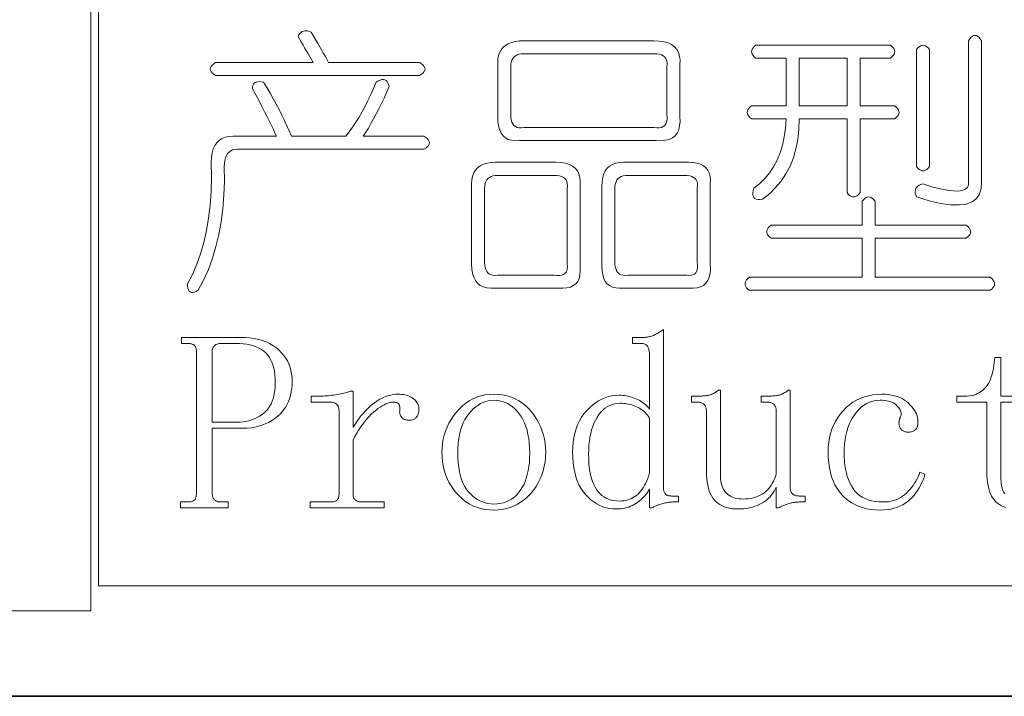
# Model space of a CAD drawing. Extents: x 1 to 297, y 1 to 210.
# Tile 98 of 171: x 196 to 209, y 1 to 10. Entities that reach past the tile are written whole.
import ezdxf

# ---------------------------------------------------------------- set-up
doc = ezdxf.new("R2010")
doc.units = 0

msp = doc.modelspace()

# ---------------------------------------------------------------- linework, layer by layer
at = {"color": 7, "lineweight": 13}
for p, q in [((196.771, 28.902), (196.771, 2.481)), ((196.872, 28.882), (196.872, 2.808)), ((196.872, 2.808), (295.987, 2.808)), ((1.319, 2.481), (196.771, 2.481))]:
    msp.add_line(p, q, dxfattribs=at)
at = {"color": 7, "lineweight": 35}
msp.add_line((0.623, 1.354), (296.685, 1.354), dxfattribs=at)
at = {"color": 7, "lineweight": 13}
for points in [[(198.415, 9.701), (199.7, 9.701), (199.683, 9.73), (199.665, 9.761), (199.646, 9.792), (199.627, 9.825), (199.607, 9.858), (199.587, 9.893), (199.566, 9.929), (199.545, 9.966), (199.523, 10.005), (199.5, 10.044), (199.512, 10.065), (199.525, 10.083), (199.54, 10.097), (199.555, 10.108), (199.572, 10.115), (199.589, 10.119), (199.608, 10.12), (199.628, 10.117), (199.649, 10.111), (199.672, 10.101), (199.705, 10.046), (199.736, 9.994), (199.764, 9.945), (199.791, 9.9), (199.815, 9.858), (199.836, 9.82), (199.856, 9.785), (199.873, 9.754), (199.888, 9.726), (199.9, 9.701), (201.1, 9.701), (201.126, 9.684), (201.146, 9.667), (201.16, 9.65), (201.169, 9.633), (201.172, 9.615), (201.169, 9.598), (201.16, 9.581), (201.146, 9.564), (201.126, 9.547), (201.1, 9.53), (198.415, 9.53), (198.389, 9.547), (198.369, 9.564), (198.355, 9.581), (198.346, 9.598), (198.343, 9.615), (198.346, 9.633), (198.355, 9.65), (198.369, 9.667), (198.389, 9.684)], [(202.415, 9.987), (204.186, 9.987), (204.256, 9.984), (204.319, 9.974), (204.373, 9.959), (204.419, 9.937), (204.457, 9.908), (204.488, 9.874), (204.51, 9.833), (204.524, 9.786), (204.531, 9.732), (204.529, 9.673), (204.529, 8.987), (204.531, 8.922), (204.525, 8.865), (204.513, 8.815), (204.492, 8.772), (204.465, 8.737), (204.429, 8.709), (204.387, 8.689), (204.337, 8.676), (204.279, 8.671), (204.215, 8.673), (202.415, 8.673), (202.36, 8.671), (202.312, 8.676), (202.269, 8.689), (202.232, 8.709), (202.2, 8.737), (202.175, 8.772), (202.155, 8.815), (202.14, 8.865), (202.132, 8.922), (202.129, 8.987), (202.129, 9.701), (202.132, 9.75), (202.14, 9.795), (202.155, 9.835), (202.175, 9.87), (202.2, 9.901), (202.232, 9.927), (202.269, 9.949), (202.312, 9.966), (202.36, 9.979)], [(208.329, 9.987), (208.346, 10.013), (208.363, 10.033), (208.38, 10.047), (208.397, 10.055), (208.415, 10.058), (208.432, 10.055), (208.449, 10.047), (208.466, 10.033), (208.483, 10.013), (208.5, 9.987), (208.5, 8.13), (208.497, 8.04), (208.475, 7.966), (208.435, 7.908), (208.377, 7.865), (208.3, 7.837), (208.205, 7.825), (208.092, 7.828), (207.961, 7.846), (207.811, 7.88), (207.643, 7.93), (207.634, 7.957), (207.628, 7.982), (207.627, 8.005), (207.629, 8.026), (207.636, 8.044), (207.647, 8.06), (207.661, 8.074), (207.68, 8.085), (207.702, 8.094), (207.729, 8.101), (207.848, 8.065), (207.954, 8.038), (208.047, 8.02), (208.127, 8.01), (208.193, 8.008), (208.247, 8.015), (208.287, 8.031), (208.314, 8.055), (208.328, 8.088), (208.329, 8.13)], [(205.529, 9.93), (207.3, 9.93), (207.321, 9.913), (207.337, 9.895), (207.348, 9.878), (207.355, 9.861), (207.357, 9.844), (207.355, 9.827), (207.348, 9.81), (207.337, 9.793), (207.321, 9.775), (207.3, 9.758), (206.9, 9.758), (206.9, 9.13), (207.357, 9.13), (207.378, 9.113), (207.394, 9.095), (207.405, 9.078), (207.412, 9.061), (207.415, 9.044), (207.412, 9.027), (207.405, 9.01), (207.394, 8.993), (207.378, 8.975), (207.357, 8.958), (206.9, 8.958), (206.9, 7.987), (206.883, 7.966), (206.866, 7.95), (206.849, 7.939), (206.832, 7.932), (206.815, 7.93), (206.797, 7.932), (206.78, 7.939), (206.763, 7.95), (206.746, 7.966), (206.729, 7.987), (206.729, 8.958), (206.1, 8.958), (206.095, 8.819), (206.081, 8.687), (206.057, 8.563), (206.023, 8.446), (205.979, 8.337), (205.925, 8.235), (205.862, 8.14), (205.789, 8.053), (205.707, 7.973), (205.615, 7.901), (205.583, 7.897), (205.555, 7.898), (205.532, 7.902), (205.514, 7.91), (205.5, 7.923), (205.491, 7.939), (205.487, 7.959), (205.487, 7.983), (205.491, 8.012), (205.5, 8.044), (205.577, 8.105), (205.645, 8.172), (205.707, 8.246), (205.761, 8.327), (205.807, 8.415), (205.847, 8.51), (205.878, 8.612), (205.903, 8.721), (205.919, 8.836), (205.929, 8.958), (205.472, 8.958), (205.451, 8.975), (205.435, 8.993), (205.424, 9.01), (205.417, 9.027), (205.415, 9.044), (205.417, 9.061), (205.424, 9.078), (205.435, 9.095), (205.451, 9.113), (205.472, 9.13), (205.929, 9.13), (205.929, 9.758), (205.529, 9.758), (205.508, 9.775), (205.492, 9.793), (205.481, 9.81), (205.474, 9.827), (205.472, 9.844), (205.474, 9.861), (205.481, 9.878), (205.492, 9.895), (205.508, 9.913)], [(207.815, 9.873), (207.815, 8.33), (207.797, 8.309), (207.78, 8.293), (207.763, 8.282), (207.746, 8.275), (207.729, 8.273), (207.712, 8.275), (207.695, 8.282), (207.677, 8.293), (207.66, 8.309), (207.643, 8.33), (207.643, 9.873), (207.66, 9.893), (207.677, 9.909), (207.695, 9.921), (207.712, 9.927), (207.729, 9.93), (207.746, 9.927), (207.763, 9.921), (207.78, 9.909), (207.797, 9.893)], [(204.186, 9.815), (202.472, 9.815), (202.439, 9.814), (202.41, 9.809), (202.384, 9.8), (202.362, 9.788), (202.343, 9.773), (202.328, 9.754), (202.316, 9.731), (202.307, 9.706), (202.302, 9.677), (202.3, 9.644), (202.3, 9.015), (202.302, 8.978), (202.307, 8.945), (202.316, 8.916), (202.328, 8.892), (202.343, 8.873), (202.362, 8.858), (202.384, 8.847), (202.41, 8.842), (202.439, 8.841), (202.472, 8.844), (204.186, 8.844), (204.224, 8.841), (204.257, 8.842), (204.285, 8.847), (204.309, 8.858), (204.329, 8.873), (204.344, 8.892), (204.354, 8.916), (204.36, 8.945), (204.361, 8.978), (204.357, 9.015), (204.357, 9.644), (204.361, 9.677), (204.36, 9.706), (204.354, 9.731), (204.344, 9.754), (204.329, 9.773), (204.309, 9.788), (204.285, 9.8), (204.257, 9.809), (204.224, 9.814)], [(206.729, 9.758), (206.1, 9.758), (206.1, 9.13), (206.729, 9.13)], [(200.529, 9.444), (200.556, 9.459), (200.581, 9.469), (200.604, 9.475), (200.625, 9.476), (200.643, 9.473), (200.659, 9.465), (200.673, 9.452), (200.684, 9.435), (200.693, 9.413), (200.7, 9.387), (200.666, 9.308), (200.632, 9.233), (200.597, 9.16), (200.563, 9.09), (200.529, 9.023), (200.495, 8.958), (200.46, 8.897), (200.426, 8.838), (200.392, 8.783), (200.357, 8.73), (201.157, 8.73), (201.183, 8.713), (201.203, 8.695), (201.217, 8.678), (201.226, 8.661), (201.229, 8.644), (201.226, 8.627), (201.217, 8.61), (201.203, 8.593), (201.183, 8.575), (201.157, 8.558), (198.7, 8.558), (198.668, 8.556), (198.639, 8.549), (198.613, 8.538), (198.591, 8.522), (198.572, 8.501), (198.556, 8.476), (198.544, 8.446), (198.536, 8.412), (198.531, 8.373), (198.529, 8.33), (198.531, 8.139), (198.524, 7.954), (198.51, 7.775), (198.488, 7.603), (198.457, 7.437), (198.419, 7.277), (198.373, 7.124), (198.319, 6.977), (198.256, 6.836), (198.186, 6.701), (198.159, 6.687), (198.135, 6.677), (198.113, 6.673), (198.095, 6.674), (198.079, 6.68), (198.066, 6.691), (198.056, 6.707), (198.049, 6.729), (198.045, 6.755), (198.043, 6.787), (198.108, 6.911), (198.165, 7.043), (198.215, 7.183), (198.258, 7.331), (198.293, 7.487), (198.321, 7.651), (198.341, 7.823), (198.354, 8.003), (198.359, 8.191), (198.357, 8.387), (198.36, 8.452), (198.369, 8.51), (198.383, 8.562), (198.403, 8.606), (198.429, 8.644), (198.46, 8.675), (198.497, 8.699), (198.54, 8.716), (198.589, 8.726), (198.643, 8.73), (199.215, 8.73), (199.196, 8.772), (199.175, 8.819), (199.15, 8.87), (199.123, 8.926), (199.093, 8.987), (199.06, 9.052), (199.025, 9.122), (198.986, 9.196), (198.945, 9.275), (198.9, 9.358), (198.902, 9.38), (198.906, 9.398), (198.913, 9.414), (198.923, 9.427), (198.936, 9.437), (198.952, 9.444), (198.97, 9.448), (198.992, 9.45), (199.016, 9.448), (199.043, 9.444), (199.088, 9.37), (199.131, 9.297), (199.173, 9.224), (199.212, 9.151), (199.25, 9.08), (199.287, 9.009), (199.321, 8.938), (199.354, 8.868), (199.385, 8.799), (199.415, 8.73), (200.129, 8.73), (200.174, 8.788), (200.218, 8.85), (200.261, 8.914), (200.303, 8.981), (200.343, 9.051), (200.383, 9.124), (200.421, 9.2), (200.458, 9.278), (200.494, 9.36)], [(202.1, 8.387), (202.9, 8.387), (202.965, 8.384), (203.023, 8.374), (203.073, 8.359), (203.115, 8.337), (203.15, 8.308), (203.178, 8.274), (203.198, 8.233), (203.211, 8.186), (203.217, 8.132), (203.215, 8.073), (203.215, 7.015), (203.217, 6.956), (203.212, 6.903), (203.201, 6.858), (203.183, 6.819), (203.157, 6.787), (203.125, 6.762), (203.087, 6.743), (203.041, 6.732), (202.988, 6.727), (202.929, 6.73), (202.1, 6.73), (202.041, 6.728), (201.987, 6.733), (201.94, 6.746), (201.899, 6.766), (201.865, 6.794), (201.836, 6.829), (201.814, 6.872), (201.799, 6.922), (201.789, 6.979), (201.786, 7.044), (201.786, 8.101), (201.789, 8.155), (201.799, 8.204), (201.814, 8.247), (201.836, 8.284), (201.865, 8.315), (201.899, 8.341), (201.94, 8.361), (201.987, 8.375), (202.041, 8.384)], [(203.786, 8.387), (204.643, 8.387), (204.703, 8.384), (204.755, 8.375), (204.801, 8.361), (204.84, 8.341), (204.872, 8.315), (204.897, 8.284), (204.915, 8.247), (204.927, 8.204), (204.931, 8.155), (204.929, 8.101), (204.929, 7.044), (204.931, 6.979), (204.927, 6.922), (204.915, 6.872), (204.897, 6.829), (204.872, 6.794), (204.84, 6.766), (204.801, 6.746), (204.755, 6.733), (204.703, 6.728), (204.643, 6.73), (203.786, 6.73), (203.732, 6.727), (203.683, 6.732), (203.64, 6.743), (203.603, 6.762), (203.572, 6.787), (203.546, 6.819), (203.526, 6.858), (203.512, 6.903), (203.503, 6.956), (203.5, 7.015), (203.5, 8.073), (203.503, 8.132), (203.512, 8.186), (203.526, 8.233), (203.546, 8.274), (203.572, 8.308), (203.603, 8.337), (203.64, 8.359), (203.683, 8.374), (203.732, 8.384)], [(202.872, 8.215), (202.129, 8.215), (202.096, 8.214), (202.067, 8.209), (202.041, 8.2), (202.019, 8.188), (202, 8.173), (201.985, 8.154), (201.973, 8.131), (201.964, 8.106), (201.959, 8.077), (201.957, 8.044), (201.957, 7.073), (201.959, 7.035), (201.964, 7.002), (201.973, 6.973), (201.985, 6.949), (202, 6.93), (202.019, 6.915), (202.041, 6.905), (202.067, 6.899), (202.096, 6.898), (202.129, 6.901), (202.872, 6.901), (202.909, 6.897), (202.943, 6.898), (202.971, 6.902), (202.995, 6.91), (203.015, 6.923), (203.029, 6.939), (203.04, 6.959), (203.045, 6.983), (203.047, 7.012), (203.043, 7.044), (203.043, 8.044), (203.047, 8.077), (203.045, 8.106), (203.04, 8.131), (203.029, 8.154), (203.015, 8.173), (202.995, 8.188), (202.971, 8.2), (202.943, 8.209), (202.909, 8.214)], [(204.586, 8.215), (203.843, 8.215), (203.811, 8.214), (203.781, 8.209), (203.756, 8.2), (203.733, 8.188), (203.715, 8.173), (203.699, 8.154), (203.687, 8.131), (203.679, 8.106), (203.673, 8.077), (203.672, 8.044), (203.672, 7.073), (203.673, 7.035), (203.679, 7.002), (203.687, 6.973), (203.699, 6.949), (203.715, 6.93), (203.733, 6.915), (203.756, 6.905), (203.781, 6.899), (203.811, 6.898), (203.843, 6.901), (204.615, 6.901), (204.647, 6.898), (204.675, 6.899), (204.699, 6.905), (204.72, 6.915), (204.736, 6.93), (204.748, 6.949), (204.757, 6.973), (204.761, 7.002), (204.761, 7.035), (204.757, 7.073), (204.757, 8.044), (204.761, 8.077), (204.76, 8.106), (204.754, 8.131), (204.744, 8.154), (204.729, 8.173), (204.709, 8.188), (204.685, 8.2), (204.657, 8.209), (204.624, 8.214)], [(207.1, 7.873), (207.1, 7.558), (208.3, 7.558), (208.321, 7.541), (208.337, 7.524), (208.348, 7.507), (208.355, 7.49), (208.357, 7.473), (208.355, 7.455), (208.348, 7.438), (208.337, 7.421), (208.321, 7.404), (208.3, 7.387), (207.1, 7.387), (207.1, 6.873), (208.615, 6.873), (208.635, 6.855), (208.651, 6.838), (208.663, 6.821), (208.669, 6.804), (208.672, 6.787), (208.669, 6.77), (208.663, 6.753), (208.651, 6.735), (208.635, 6.718), (208.615, 6.701), (205.443, 6.701), (205.423, 6.718), (205.407, 6.735), (205.395, 6.753), (205.388, 6.77), (205.386, 6.787), (205.388, 6.804), (205.395, 6.821), (205.407, 6.838), (205.423, 6.855), (205.443, 6.873), (206.929, 6.873), (206.929, 7.387), (205.729, 7.387), (205.708, 7.404), (205.692, 7.421), (205.681, 7.438), (205.674, 7.455), (205.672, 7.473), (205.674, 7.49), (205.681, 7.507), (205.692, 7.524), (205.708, 7.541), (205.729, 7.558), (206.929, 7.558), (206.929, 7.873), (206.946, 7.893), (206.963, 7.909), (206.98, 7.921), (206.997, 7.927), (207.015, 7.93), (207.032, 7.927), (207.049, 7.921), (207.066, 7.909), (207.083, 7.893)], [(203.694, 3.821), (203.647, 3.823), (203.602, 3.828), (203.558, 3.838), (203.515, 3.851), (203.474, 3.868), (203.434, 3.889), (203.395, 3.914), (203.357, 3.943), (203.321, 3.975), (203.287, 4.011), (203.254, 4.051), (203.225, 4.095), (203.199, 4.141), (203.177, 4.192), (203.158, 4.246), (203.143, 4.304), (203.131, 4.365), (203.122, 4.43), (203.117, 4.498), (203.116, 4.57), (203.117, 4.637), (203.123, 4.701), (203.132, 4.762), (203.145, 4.821), (203.162, 4.877), (203.182, 4.93), (203.206, 4.981), (203.233, 5.028), (203.265, 5.073), (203.3, 5.115), (203.337, 5.154), (203.376, 5.189), (203.416, 5.219), (203.457, 5.246), (203.5, 5.268), (203.544, 5.286), (203.589, 5.301), (203.636, 5.311), (203.684, 5.317), (203.733, 5.319), (203.754, 5.318), (203.776, 5.317), (203.797, 5.315), (203.819, 5.312), (203.84, 5.307), (203.862, 5.302), (203.884, 5.296), (203.906, 5.289), (203.928, 5.282), (203.95, 5.273), (203.972, 5.263), (203.993, 5.253), (204.013, 5.241), (204.032, 5.229), (204.05, 5.215), (204.068, 5.201), (204.084, 5.186), (204.1, 5.17), (204.114, 5.153), (204.128, 5.135), (204.128, 5.845), (204.127, 5.86), (204.127, 5.875), (204.125, 5.888), (204.123, 5.901), (204.121, 5.914), (204.118, 5.925), (204.115, 5.936), (204.111, 5.946), (204.106, 5.955), (204.101, 5.963), (204.096, 5.97), (204.089, 5.977), (204.082, 5.983), (204.074, 5.988), (204.065, 5.992), (204.056, 5.996), (204.045, 5.999), (204.034, 6.001), (204.022, 6.002), (204.009, 6.002), (203.904, 6.002), (203.904, 6.081), (204.049, 6.081), (204.062, 6.081), (204.075, 6.082), (204.088, 6.084), (204.101, 6.085), (204.115, 6.088), (204.128, 6.091), (204.141, 6.094), (204.154, 6.098), (204.167, 6.102), (204.18, 6.107), (204.193, 6.113), (204.207, 6.119), (204.22, 6.126), (204.233, 6.133), (204.246, 6.14), (204.259, 6.148), (204.272, 6.157), (204.285, 6.166), (204.299, 6.176), (204.312, 6.186), (204.312, 4.11), (204.312, 4.097), (204.313, 4.085), (204.314, 4.074), (204.316, 4.063), (204.318, 4.054), (204.321, 4.045), (204.325, 4.037), (204.328, 4.03), (204.333, 4.023), (204.338, 4.018), (204.343, 4.013), (204.35, 4.008), (204.356, 4.004), (204.363, 4.001), (204.371, 3.998), (204.379, 3.996), (204.388, 3.994), (204.397, 3.993), (204.407, 3.992), (204.417, 3.991), (204.509, 3.991), (204.509, 3.913), (204.43, 3.913), (204.419, 3.912), (204.408, 3.912), (204.397, 3.911), (204.385, 3.909), (204.372, 3.908), (204.36, 3.906), (204.347, 3.903), (204.333, 3.9), (204.319, 3.897), (204.305, 3.893), (204.291, 3.889), (204.276, 3.884), (204.261, 3.879), (204.246, 3.874), (204.231, 3.868), (204.216, 3.862), (204.201, 3.856), (204.185, 3.849), (204.17, 3.841), (204.154, 3.834), (204.128, 3.834), (204.128, 4.083), (204.114, 4.06), (204.1, 4.038), (204.084, 4.017), (204.068, 3.996), (204.05, 3.977), (204.032, 3.958), (204.013, 3.94), (203.993, 3.924), (203.972, 3.908), (203.95, 3.893), (203.928, 3.879), (203.904, 3.867), (203.88, 3.856), (203.856, 3.847), (203.83, 3.839), (203.804, 3.832), (203.778, 3.827), (203.75, 3.823), (203.723, 3.821)], [(198.371, 4.885), (198.371, 4.018), (198.371, 4.007), (198.372, 3.998), (198.374, 3.989), (198.376, 3.98), (198.379, 3.972), (198.383, 3.964), (198.387, 3.957), (198.392, 3.95), (198.398, 3.944), (198.404, 3.939), (198.411, 3.934), (198.418, 3.929), (198.425, 3.925), (198.433, 3.922), (198.442, 3.919), (198.45, 3.917), (198.46, 3.915), (198.469, 3.914), (198.479, 3.913), (198.489, 3.913), (198.581, 3.913), (198.581, 3.834), (197.951, 3.834), (197.951, 3.913), (198.043, 3.913), (198.055, 3.913), (198.067, 3.914), (198.078, 3.915), (198.089, 3.917), (198.098, 3.919), (198.107, 3.922), (198.115, 3.925), (198.122, 3.929), (198.129, 3.934), (198.135, 3.939), (198.14, 3.944), (198.144, 3.95), (198.148, 3.957), (198.151, 3.964), (198.154, 3.972), (198.157, 3.98), (198.158, 3.989), (198.16, 3.998), (198.161, 4.007), (198.161, 4.018), (198.161, 5.897), (198.161, 5.907), (198.16, 5.917), (198.158, 5.926), (198.157, 5.935), (198.154, 5.943), (198.151, 5.951), (198.148, 5.958), (198.144, 5.964), (198.14, 5.971), (198.135, 5.976), (198.129, 5.981), (198.122, 5.985), (198.115, 5.989), (198.107, 5.993), (198.098, 5.996), (198.089, 5.998), (198.078, 6), (198.067, 6.001), (198.055, 6.002), (198.043, 6.002), (197.964, 6.002), (197.964, 6.081), (198.739, 6.081), (198.803, 6.08), (198.864, 6.075), (198.923, 6.066), (198.978, 6.055), (199.03, 6.04), (199.079, 6.022), (199.125, 6.001), (199.168, 5.976), (199.208, 5.948), (199.245, 5.917), (199.279, 5.883), (199.309, 5.848), (199.336, 5.811), (199.359, 5.772), (199.378, 5.731), (199.394, 5.689), (199.407, 5.645), (199.415, 5.599), (199.421, 5.552), (199.423, 5.503), (199.421, 5.444), (199.415, 5.388), (199.405, 5.335), (199.392, 5.284), (199.375, 5.237), (199.354, 5.192), (199.329, 5.151), (199.301, 5.112), (199.268, 5.076), (199.232, 5.043), (199.193, 5.013), (199.153, 4.986), (199.111, 4.962), (199.068, 4.942), (199.023, 4.925), (198.977, 4.91), (198.93, 4.899), (198.881, 4.891), (198.83, 4.887), (198.779, 4.885)], [(198.7, 4.964), (198.739, 4.965), (198.777, 4.969), (198.814, 4.975), (198.85, 4.983), (198.885, 4.994), (198.92, 5.007), (198.953, 5.022), (198.986, 5.04), (199.017, 5.06), (199.048, 5.082), (199.077, 5.108), (199.102, 5.136), (199.125, 5.169), (199.145, 5.204), (199.161, 5.243), (199.175, 5.286), (199.185, 5.332), (199.193, 5.381), (199.198, 5.434), (199.199, 5.49), (199.198, 5.541), (199.194, 5.589), (199.188, 5.635), (199.179, 5.678), (199.168, 5.718), (199.154, 5.755), (199.138, 5.79), (199.119, 5.822), (199.098, 5.851), (199.074, 5.877), (199.048, 5.901), (199.018, 5.922), (198.986, 5.941), (198.95, 5.957), (198.912, 5.971), (198.87, 5.982), (198.825, 5.991), (198.778, 5.997), (198.727, 6.001), (198.673, 6.002), (198.489, 6.002), (198.479, 6.002), (198.469, 6.001), (198.46, 6), (198.45, 5.998), (198.442, 5.996), (198.433, 5.993), (198.425, 5.989), (198.418, 5.985), (198.411, 5.981), (198.404, 5.976), (198.398, 5.971), (198.392, 5.964), (198.387, 5.958), (198.383, 5.951), (198.379, 5.943), (198.376, 5.935), (198.374, 5.926), (198.372, 5.917), (198.371, 5.907), (198.371, 5.897), (198.371, 4.964)], [(200.224, 4.898), (200.251, 4.939), (200.278, 4.978), (200.305, 5.016), (200.333, 5.051), (200.361, 5.084), (200.389, 5.115), (200.418, 5.144), (200.447, 5.172), (200.477, 5.197), (200.507, 5.22), (200.537, 5.242), (200.568, 5.261), (200.598, 5.277), (200.629, 5.292), (200.66, 5.304), (200.691, 5.314), (200.722, 5.322), (200.753, 5.328), (200.784, 5.331), (200.816, 5.332), (200.841, 5.331), (200.866, 5.33), (200.889, 5.327), (200.911, 5.323), (200.932, 5.317), (200.952, 5.311), (200.971, 5.303), (200.988, 5.294), (201.004, 5.284), (201.019, 5.273), (201.033, 5.261), (201.045, 5.248), (201.056, 5.236), (201.066, 5.222), (201.074, 5.209), (201.08, 5.195), (201.085, 5.18), (201.089, 5.166), (201.091, 5.15), (201.092, 5.135), (201.091, 5.122), (201.09, 5.11), (201.089, 5.098), (201.086, 5.087), (201.083, 5.076), (201.08, 5.065), (201.076, 5.056), (201.071, 5.047), (201.065, 5.038), (201.059, 5.03), (201.052, 5.022), (201.044, 5.016), (201.036, 5.01), (201.027, 5.005), (201.018, 5), (201.008, 4.997), (200.997, 4.994), (200.985, 4.992), (200.973, 4.991), (200.96, 4.99), (200.947, 4.991), (200.935, 4.992), (200.924, 4.994), (200.913, 4.997), (200.903, 5), (200.893, 5.005), (200.884, 5.01), (200.876, 5.016), (200.869, 5.022), (200.862, 5.03), (200.856, 5.038), (200.85, 5.047), (200.846, 5.056), (200.843, 5.065), (200.84, 5.076), (200.839, 5.087), (200.838, 5.098), (200.839, 5.11), (200.84, 5.122), (200.842, 5.135), (200.842, 5.143), (200.841, 5.15), (200.841, 5.157), (200.84, 5.164), (200.839, 5.171), (200.837, 5.177), (200.836, 5.184), (200.834, 5.19), (200.831, 5.195), (200.829, 5.201), (200.826, 5.206), (200.821, 5.21), (200.816, 5.214), (200.81, 5.217), (200.803, 5.22), (200.794, 5.223), (200.785, 5.225), (200.774, 5.226), (200.763, 5.227), (200.75, 5.227), (200.728, 5.226), (200.706, 5.222), (200.683, 5.215), (200.658, 5.206), (200.633, 5.194), (200.607, 5.18), (200.58, 5.162), (200.552, 5.143), (200.523, 5.12), (200.494, 5.095), (200.464, 5.068), (200.435, 5.039), (200.406, 5.007), (200.378, 4.973), (200.351, 4.938), (200.324, 4.9), (200.298, 4.86), (200.273, 4.818), (200.248, 4.774), (200.224, 4.727), (200.224, 4.018), (200.225, 4.007), (200.226, 3.998), (200.227, 3.989), (200.229, 3.98), (200.232, 3.972), (200.236, 3.964), (200.24, 3.957), (200.245, 3.95), (200.251, 3.944), (200.257, 3.939), (200.264, 3.934), (200.271, 3.929), (200.279, 3.925), (200.287, 3.922), (200.295, 3.919), (200.304, 3.917), (200.313, 3.915), (200.322, 3.914), (200.332, 3.913), (200.343, 3.913), (200.632, 3.913), (200.632, 3.834), (199.659, 3.834), (199.659, 3.913), (199.922, 3.913), (199.935, 3.913), (199.947, 3.914), (199.958, 3.915), (199.968, 3.917), (199.978, 3.919), (199.987, 3.922), (199.995, 3.925), (200.002, 3.929), (200.008, 3.934), (200.014, 3.939), (200.019, 3.944), (200.023, 3.95), (200.027, 3.957), (200.031, 3.964), (200.034, 3.972), (200.036, 3.98), (200.038, 3.989), (200.039, 3.998), (200.04, 4.007), (200.04, 4.018), (200.04, 5.109), (200.04, 5.119), (200.039, 5.129), (200.038, 5.138), (200.036, 5.148), (200.034, 5.156), (200.031, 5.165), (200.027, 5.173), (200.023, 5.18), (200.019, 5.187), (200.014, 5.194), (200.008, 5.2), (200.002, 5.206), (199.995, 5.211), (199.987, 5.215), (199.978, 5.219), (199.968, 5.222), (199.958, 5.224), (199.947, 5.226), (199.935, 5.227), (199.922, 5.227), (199.672, 5.227), (199.672, 5.306), (199.777, 5.306), (199.796, 5.306), (199.815, 5.307), (199.836, 5.308), (199.856, 5.309), (199.878, 5.311), (199.9, 5.313), (199.922, 5.315), (199.946, 5.318), (199.97, 5.322), (199.994, 5.325), (200.019, 5.329), (200.042, 5.334), (200.064, 5.338), (200.085, 5.342), (200.104, 5.347), (200.123, 5.351), (200.14, 5.356), (200.156, 5.361), (200.171, 5.366), (200.185, 5.371), (200.224, 5.371)], [(202.761, 4.57), (202.759, 4.505), (202.753, 4.443), (202.743, 4.383), (202.729, 4.325), (202.712, 4.269), (202.69, 4.216), (202.664, 4.164), (202.635, 4.116), (202.601, 4.069), (202.564, 4.024), (202.523, 3.983), (202.481, 3.946), (202.437, 3.914), (202.391, 3.886), (202.344, 3.862), (202.294, 3.842), (202.243, 3.827), (202.189, 3.816), (202.134, 3.81), (202.077, 3.807), (202.018, 3.81), (201.961, 3.816), (201.906, 3.828), (201.853, 3.843), (201.803, 3.863), (201.755, 3.888), (201.709, 3.917), (201.665, 3.95), (201.624, 3.988), (201.585, 4.031), (201.548, 4.076), (201.516, 4.124), (201.487, 4.173), (201.463, 4.224), (201.442, 4.277), (201.424, 4.332), (201.411, 4.389), (201.402, 4.447), (201.396, 4.508), (201.394, 4.57), (201.396, 4.627), (201.402, 4.683), (201.411, 4.739), (201.424, 4.793), (201.442, 4.846), (201.463, 4.898), (201.487, 4.949), (201.516, 4.999), (201.548, 5.048), (201.585, 5.095), (201.624, 5.14), (201.665, 5.181), (201.709, 5.216), (201.755, 5.247), (201.803, 5.273), (201.853, 5.294), (201.906, 5.311), (201.961, 5.323), (202.018, 5.33), (202.077, 5.332), (202.139, 5.33), (202.198, 5.323), (202.255, 5.311), (202.309, 5.294), (202.36, 5.273), (202.409, 5.247), (202.455, 5.216), (202.498, 5.181), (202.539, 5.14), (202.577, 5.095), (202.612, 5.048), (202.643, 4.999), (202.671, 4.949), (202.695, 4.898), (202.715, 4.846), (202.731, 4.793), (202.744, 4.739), (202.753, 4.683), (202.759, 4.627)], [(205.363, 3.952), (205.394, 3.953), (205.424, 3.955), (205.454, 3.959), (205.482, 3.965), (205.509, 3.972), (205.536, 3.98), (205.561, 3.991), (205.586, 4.003), (205.61, 4.016), (205.633, 4.031), (205.654, 4.048), (205.675, 4.066), (205.694, 4.086), (205.712, 4.109), (205.729, 4.133), (205.745, 4.159), (205.76, 4.186), (205.773, 4.216), (205.786, 4.247), (205.797, 4.281), (205.797, 5.109), (205.797, 5.119), (205.796, 5.129), (205.794, 5.138), (205.793, 5.148), (205.79, 5.156), (205.787, 5.165), (205.784, 5.173), (205.78, 5.18), (205.776, 5.187), (205.771, 5.194), (205.765, 5.2), (205.758, 5.206), (205.751, 5.211), (205.743, 5.215), (205.734, 5.219), (205.725, 5.222), (205.714, 5.224), (205.703, 5.226), (205.691, 5.227), (205.679, 5.227), (205.6, 5.227), (205.6, 5.306), (205.679, 5.306), (205.694, 5.306), (205.71, 5.306), (205.725, 5.307), (205.74, 5.308), (205.754, 5.309), (205.768, 5.31), (205.782, 5.312), (205.796, 5.314), (205.81, 5.316), (205.823, 5.319), (205.836, 5.322), (205.849, 5.326), (205.863, 5.33), (205.876, 5.336), (205.889, 5.342), (205.902, 5.349), (205.915, 5.357), (205.928, 5.365), (205.941, 5.374), (205.955, 5.385), (205.981, 5.385), (205.981, 4.097), (205.981, 4.086), (205.982, 4.077), (205.984, 4.067), (205.986, 4.059), (205.989, 4.051), (205.993, 4.043), (205.997, 4.036), (206.002, 4.029), (206.007, 4.023), (206.014, 4.018), (206.02, 4.013), (206.028, 4.008), (206.035, 4.004), (206.043, 4.001), (206.051, 3.998), (206.06, 3.996), (206.069, 3.994), (206.079, 3.993), (206.089, 3.992), (206.099, 3.991), (206.178, 3.991), (206.178, 3.913), (206.099, 3.913), (206.086, 3.912), (206.073, 3.912), (206.06, 3.911), (206.047, 3.909), (206.033, 3.908), (206.02, 3.906), (206.007, 3.903), (205.994, 3.9), (205.981, 3.897), (205.968, 3.893), (205.954, 3.889), (205.941, 3.884), (205.927, 3.879), (205.913, 3.874), (205.899, 3.868), (205.884, 3.862), (205.869, 3.856), (205.854, 3.849), (205.839, 3.841), (205.823, 3.834), (205.797, 3.834), (205.797, 4.11), (205.783, 4.082), (205.768, 4.055), (205.751, 4.03), (205.734, 4.006), (205.715, 3.983), (205.694, 3.962), (205.673, 3.943), (205.65, 3.925), (205.625, 3.908), (205.6, 3.893), (205.573, 3.879), (205.546, 3.867), (205.517, 3.856), (205.488, 3.847), (205.458, 3.839), (205.428, 3.832), (205.396, 3.827), (205.364, 3.823), (205.331, 3.821), (205.297, 3.821), (205.256, 3.822), (205.217, 3.825), (205.181, 3.831), (205.146, 3.84), (205.113, 3.85), (205.083, 3.863), (205.054, 3.879), (205.028, 3.896), (205.004, 3.916), (204.982, 3.939), (204.962, 3.964), (204.944, 3.992), (204.928, 4.023), (204.915, 4.057), (204.903, 4.093), (204.894, 4.133), (204.886, 4.175), (204.881, 4.221), (204.878, 4.269), (204.877, 4.32), (204.877, 5.109), (204.877, 5.119), (204.876, 5.129), (204.874, 5.138), (204.873, 5.148), (204.87, 5.156), (204.867, 5.165), (204.864, 5.173), (204.86, 5.18), (204.856, 5.187), (204.851, 5.194), (204.845, 5.2), (204.838, 5.206), (204.831, 5.211), (204.823, 5.215), (204.814, 5.219), (204.805, 5.222), (204.794, 5.224), (204.783, 5.226), (204.771, 5.227), (204.759, 5.227), (204.68, 5.227), (204.68, 5.306), (204.759, 5.306), (204.774, 5.306), (204.79, 5.306), (204.805, 5.307), (204.82, 5.308), (204.834, 5.309), (204.848, 5.31), (204.862, 5.312), (204.876, 5.314), (204.89, 5.316), (204.903, 5.319), (204.916, 5.322), (204.929, 5.326), (204.943, 5.33), (204.956, 5.336), (204.969, 5.342), (204.982, 5.349), (204.995, 5.357), (205.008, 5.365), (205.021, 5.374), (205.035, 5.385), (205.061, 5.385), (205.061, 4.294), (205.062, 4.258), (205.064, 4.224), (205.068, 4.193), (205.073, 4.163), (205.081, 4.136), (205.089, 4.111), (205.099, 4.088), (205.111, 4.067), (205.125, 4.048), (205.14, 4.031), (205.156, 4.016), (205.174, 4.003), (205.193, 3.991), (205.213, 3.98), (205.235, 3.972), (205.258, 3.965), (205.282, 3.959), (205.308, 3.955), (205.335, 3.953)], [(207.413, 4.951), (207.413, 4.959), (207.414, 4.966), (207.414, 4.972), (207.414, 4.978), (207.415, 4.984), (207.416, 4.989), (207.417, 4.993), (207.418, 4.997), (207.419, 5.001), (207.42, 5.003), (207.421, 5.006), (207.423, 5.01), (207.424, 5.014), (207.426, 5.018), (207.428, 5.023), (207.43, 5.029), (207.432, 5.035), (207.435, 5.041), (207.437, 5.048), (207.44, 5.056), (207.441, 5.067), (207.442, 5.078), (207.44, 5.089), (207.438, 5.101), (207.433, 5.114), (207.427, 5.126), (207.419, 5.139), (207.41, 5.153), (207.399, 5.167), (207.387, 5.181), (207.373, 5.195), (207.357, 5.207), (207.339, 5.218), (207.32, 5.227), (207.298, 5.235), (207.275, 5.242), (207.25, 5.247), (207.223, 5.25), (207.194, 5.252), (207.164, 5.253), (207.125, 5.251), (207.087, 5.246), (207.051, 5.236), (207.015, 5.223), (206.981, 5.206), (206.948, 5.185), (206.917, 5.16), (206.886, 5.131), (206.857, 5.099), (206.829, 5.063), (206.802, 5.023), (206.779, 4.981), (206.758, 4.937), (206.74, 4.89), (206.725, 4.841), (206.713, 4.789), (206.703, 4.735), (206.696, 4.678), (206.692, 4.618), (206.691, 4.557), (206.692, 4.5), (206.695, 4.445), (206.701, 4.393), (206.709, 4.343), (206.72, 4.295), (206.733, 4.25), (206.748, 4.207), (206.766, 4.165), (206.786, 4.127), (206.809, 4.09), (206.834, 4.056), (206.862, 4.026), (206.894, 4), (206.929, 3.976), (206.967, 3.957), (207.008, 3.941), (207.052, 3.929), (207.099, 3.92), (207.149, 3.914), (207.203, 3.913), (207.239, 3.914), (207.274, 3.917), (207.308, 3.923), (207.341, 3.932), (207.372, 3.942), (207.403, 3.955), (207.432, 3.971), (207.46, 3.988), (207.486, 4.008), (207.512, 4.031), (207.536, 4.055), (207.559, 4.08), (207.58, 4.105), (207.6, 4.132), (207.619, 4.159), (207.636, 4.187), (207.651, 4.216), (207.665, 4.245), (207.678, 4.276), (207.689, 4.307), (207.755, 4.281), (207.744, 4.242), (207.73, 4.204), (207.715, 4.168), (207.698, 4.132), (207.68, 4.098), (207.659, 4.065), (207.636, 4.034), (207.612, 4.003), (207.586, 3.974), (207.558, 3.945), (207.528, 3.919), (207.496, 3.896), (207.462, 3.875), (207.425, 3.857), (207.387, 3.842), (207.347, 3.83), (207.304, 3.82), (207.259, 3.813), (207.213, 3.809), (207.164, 3.807), (207.102, 3.809), (207.043, 3.815), (206.986, 3.825), (206.932, 3.839), (206.881, 3.857), (206.832, 3.878), (206.786, 3.904), (206.743, 3.934), (206.702, 3.967), (206.664, 4.005), (206.629, 4.046), (206.598, 4.09), (206.57, 4.138), (206.546, 4.19), (206.526, 4.244), (206.51, 4.303), (206.497, 4.364), (206.488, 4.429), (206.482, 4.498), (206.48, 4.57), (206.482, 4.634), (206.488, 4.697), (206.498, 4.757), (206.512, 4.815), (206.53, 4.87), (206.551, 4.924), (206.577, 4.975), (206.606, 5.024), (206.64, 5.071), (206.677, 5.115), (206.718, 5.156), (206.761, 5.193), (206.806, 5.226), (206.854, 5.254), (206.904, 5.278), (206.957, 5.297), (207.011, 5.313), (207.069, 5.323), (207.128, 5.33), (207.19, 5.332), (207.234, 5.331), (207.275, 5.327), (207.315, 5.321), (207.353, 5.313), (207.389, 5.302), (207.423, 5.289), (207.454, 5.274), (207.484, 5.256), (207.512, 5.236), (207.538, 5.214), (207.562, 5.19), (207.583, 5.166), (207.602, 5.143), (207.618, 5.119), (207.632, 5.095), (207.643, 5.072), (207.652, 5.048), (207.658, 5.024), (207.662, 5.001), (207.663, 4.977), (207.663, 4.962), (207.662, 4.947), (207.66, 4.934), (207.658, 4.921), (207.655, 4.91), (207.651, 4.899), (207.647, 4.889), (207.642, 4.88), (207.636, 4.872), (207.63, 4.865), (207.623, 4.859), (207.616, 4.854), (207.608, 4.849), (207.599, 4.844), (207.589, 4.841), (207.579, 4.838), (207.568, 4.836), (207.557, 4.834), (207.544, 4.833), (207.532, 4.833), (207.521, 4.833), (207.511, 4.834), (207.502, 4.836), (207.493, 4.838), (207.484, 4.841), (207.476, 4.844), (207.468, 4.849), (207.46, 4.854), (207.453, 4.859), (207.446, 4.865), (207.44, 4.872), (207.434, 4.879), (207.429, 4.887), (207.425, 4.895), (207.422, 4.903), (207.419, 4.912), (207.416, 4.921), (207.415, 4.931), (207.414, 4.941)], [(201.604, 4.557), (201.606, 4.49), (201.61, 4.427), (201.617, 4.368), (201.626, 4.312), (201.639, 4.259), (201.654, 4.21), (201.672, 4.165), (201.693, 4.123), (201.716, 4.085), (201.742, 4.051), (201.77, 4.019), (201.8, 3.991), (201.83, 3.967), (201.862, 3.945), (201.895, 3.927), (201.929, 3.913), (201.964, 3.901), (202.001, 3.893), (202.039, 3.888), (202.077, 3.886), (202.121, 3.888), (202.163, 3.893), (202.203, 3.902), (202.24, 3.915), (202.276, 3.931), (202.31, 3.95), (202.342, 3.973), (202.372, 4), (202.4, 4.03), (202.426, 4.064), (202.449, 4.101), (202.471, 4.14), (202.489, 4.183), (202.506, 4.228), (202.519, 4.276), (202.531, 4.326), (202.539, 4.38), (202.546, 4.436), (202.549, 4.495), (202.551, 4.557), (202.549, 4.623), (202.545, 4.687), (202.538, 4.747), (202.528, 4.804), (202.516, 4.857), (202.501, 4.908), (202.483, 4.955), (202.462, 4.998), (202.439, 5.039), (202.413, 5.076), (202.384, 5.109), (202.355, 5.14), (202.324, 5.166), (202.293, 5.189), (202.26, 5.209), (202.226, 5.225), (202.19, 5.237), (202.154, 5.246), (202.116, 5.251), (202.077, 5.253), (202.041, 5.251), (202.005, 5.246), (201.971, 5.237), (201.936, 5.225), (201.903, 5.209), (201.871, 5.189), (201.839, 5.166), (201.808, 5.14), (201.778, 5.109), (201.749, 5.076), (201.721, 5.039), (201.697, 4.998), (201.675, 4.955), (201.656, 4.908), (201.64, 4.857), (201.627, 4.804), (201.617, 4.747), (201.61, 4.687), (201.606, 4.623)], [(204.128, 5.017), (204.114, 5.037), (204.1, 5.056), (204.085, 5.074), (204.069, 5.091), (204.052, 5.107), (204.035, 5.121), (204.016, 5.135), (203.997, 5.147), (203.977, 5.158), (203.957, 5.168), (203.936, 5.176), (203.915, 5.184), (203.894, 5.191), (203.873, 5.197), (203.852, 5.202), (203.831, 5.206), (203.81, 5.21), (203.789, 5.212), (203.768, 5.213), (203.747, 5.214), (203.708, 5.212), (203.671, 5.206), (203.636, 5.197), (203.602, 5.184), (203.571, 5.168), (203.541, 5.148), (203.512, 5.124), (203.486, 5.096), (203.461, 5.065), (203.438, 5.03), (203.416, 4.992), (203.397, 4.951), (203.381, 4.909), (203.366, 4.864), (203.354, 4.816), (203.344, 4.766), (203.336, 4.714), (203.33, 4.66), (203.327, 4.603), (203.326, 4.543), (203.327, 4.482), (203.33, 4.424), (203.335, 4.369), (203.343, 4.317), (203.352, 4.269), (203.364, 4.224), (203.377, 4.182), (203.393, 4.144), (203.411, 4.109), (203.431, 4.077), (203.453, 4.048), (203.477, 4.022), (203.502, 4), (203.53, 3.98), (203.559, 3.964), (203.59, 3.95), (203.623, 3.939), (203.658, 3.932), (203.695, 3.927), (203.733, 3.926), (203.762, 3.927), (203.789, 3.929), (203.816, 3.934), (203.842, 3.94), (203.866, 3.949), (203.89, 3.959), (203.913, 3.971), (203.935, 3.985), (203.956, 4), (203.977, 4.018), (203.996, 4.037), (204.014, 4.058), (204.032, 4.081), (204.048, 4.106), (204.064, 4.133), (204.078, 4.161), (204.092, 4.192), (204.105, 4.224), (204.117, 4.258), (204.128, 4.294)]]:
    msp.add_lwpolyline(points, close=True, dxfattribs=at)
for points in [[(208.822, 3.84), (208.792, 3.85), (208.763, 3.863), (208.737, 3.879), (208.712, 3.896), (208.689, 3.916), (208.669, 3.939), (208.65, 3.964), (208.633, 3.991), (208.618, 4.022), (208.605, 4.055), (208.595, 4.09), (208.586, 4.128), (208.579, 4.169), (208.574, 4.212), (208.571, 4.258), (208.57, 4.307), (208.57, 5.227), (208.176, 5.227), (208.176, 5.306), (208.281, 5.306), (208.312, 5.307), (208.342, 5.31), (208.37, 5.315), (208.398, 5.322), (208.424, 5.33), (208.449, 5.341), (208.473, 5.354), (208.495, 5.369), (208.517, 5.386), (208.537, 5.404), (208.556, 5.425), (208.574, 5.448), (208.59, 5.474), (208.604, 5.501), (208.618, 5.531), (208.629, 5.563), (208.64, 5.597), (208.649, 5.634), (208.656, 5.672), (208.662, 5.713), (208.675, 5.818), (208.754, 5.818), (208.754, 5.306), (209.28, 5.306)], [(209.28, 5.227), (208.754, 5.227), (208.754, 4.254), (208.755, 4.219), (208.757, 4.185), (208.76, 4.155), (208.764, 4.126), (208.77, 4.1), (208.778, 4.076), (208.786, 4.055), (208.796, 4.036), (208.807, 4.019)]]:
    msp.add_lwpolyline(points, dxfattribs=at)

doc.saveas('drawing.dxf')
